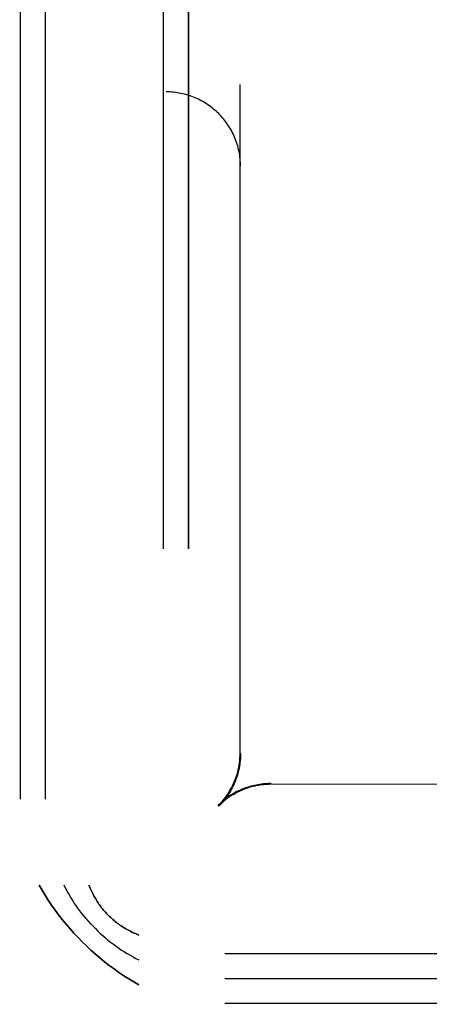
# Model space of a CAD drawing. Header units: millimetres. Extents: x -630 to 192, y -7 to 1615.
# Tile 38 of 249: x -541 to -530, y 82 to 108. Entities that reach past the tile are written whole.
import ezdxf

# ---------------------------------------------------------------- set-up
doc = ezdxf.new("R2010")
doc.units = ezdxf.units.MM
doc.header["$MEASUREMENT"] = 0
doc.layers.add('OVIDIO 160x80x72h', color=7, linetype='Continuous')

msp = doc.modelspace()

# ---------------------------------------------------------------- linework, layer by layer
at = {"layer": 'OVIDIO 160x80x72h', "extrusion": (1, 0, 0)}
for points in [[(157.193, 682.102), (93.944, 682.102)], [(93.944, 682.102), (157.193, 682.102)], [(108.444, 683.578), (87.207, 683.578)], [(89.38, 687.729), (88.038, 688.4)], [(88.038, 688.4), (89.38, 687.729)], [(85.909, 684.142), (87.251, 683.471)], [(83.556, 683.328), (82.214, 680.645)], [(82.214, 680.645), (83.556, 683.328)], [(81.714, 680.895), (83.056, 683.578)], [(83.056, 683.578), (81.714, 680.895)]]:
    msp.add_lwpolyline(points, dxfattribs=at)
at = {"layer": 'OVIDIO 160x80x72h'}
for points in [[(-537.322, 93.944), (-537.322, 157.193)], [(-536.651, 93.944), (-536.651, 157.193)], [(-536.651, 157.193), (-536.651, 93.944)], [(-541.168, 87.207), (-541.168, 108.444)], [(-540.497, 87.207), (-540.497, 108.444)], [(-535.675, 83.056), (-514.438, 83.056)], [(-535.675, 82.385), (-514.438, 82.385)], [(-514.438, 81.714), (-535.675, 81.714)]]:
    msp.add_lwpolyline(points, dxfattribs=at)
at = {"layer": 'OVIDIO 160x80x72h', "extrusion": (-0.045678, -0.114881, 0.992329)}
for points in [[(-559.343, 30.071), (-559.343, -76.785)], [(-559.343, -76.785), (-559.343, 30.071)], [(-558.886, -76.785), (-558.886, 30.071)], [(-558.886, 30.071), (-558.886, -76.785)], [(-544.404, -63.038), (-544.404, -7.848)], [(-544.633, -62.821), (-544.633, -8.417)]]:
    msp.add_lwpolyline(points, dxfattribs=at)
at = {"layer": 'OVIDIO 160x80x72h', "extrusion": (-0.326394, 0.003049, 0.945229)}
for points in [[(-101.442, -284.084), (-101.486, -284.085), (-101.531, -284.087), (-101.576, -284.09), (-101.622, -284.095), (-101.667, -284.1), (-101.713, -284.107), (-101.759, -284.114), (-101.806, -284.123), (-101.852, -284.133), (-101.898, -284.145), (-101.945, -284.158), (-101.992, -284.172), (-102.038, -284.187), (-102.084, -284.203), (-102.131, -284.221), (-102.177, -284.24), (-102.223, -284.261), (-102.268, -284.282), (-102.313, -284.305), (-102.358, -284.33), (-102.403, -284.356), (-102.447, -284.382), (-102.49, -284.411), (-102.533, -284.44), (-102.575, -284.471), (-102.617, -284.503), (-102.658, -284.536), (-102.698, -284.57), (-102.737, -284.605), (-102.776, -284.642), (-102.813, -284.68), (-102.85, -284.718), (-102.886, -284.758), (-102.921, -284.798), (-102.954, -284.84), (-102.987, -284.882), (-103.019, -284.925), (-103.049, -284.969), (-103.078, -285.014), (-103.106, -285.059), (-103.133, -285.105), (-103.159, -285.151), (-103.184, -285.198), (-103.207, -285.246), (-103.229, -285.294), (-103.25, -285.342), (-103.27, -285.391), (-103.288, -285.44), (-103.305, -285.489), (-103.321, -285.538), (-103.336, -285.588), (-103.35, -285.637), (-103.362, -285.687), (-103.373, -285.736), (-103.383, -285.785), (-103.391, -285.835), (-103.399, -285.884), (-103.405, -285.933), (-103.411, -285.981), (-103.415, -286.03), (-103.418, -286.078), (-103.42, -286.126), (-103.421, -286.173), (-103.421, -286.22)], [(-103.421, -286.22), (-103.421, -286.173), (-103.42, -286.126), (-103.418, -286.078), (-103.415, -286.03), (-103.411, -285.981), (-103.405, -285.933), (-103.399, -285.884), (-103.391, -285.835), (-103.383, -285.785), (-103.373, -285.736), (-103.362, -285.687), (-103.35, -285.637), (-103.336, -285.588), (-103.321, -285.538), (-103.305, -285.489), (-103.288, -285.44), (-103.27, -285.391), (-103.25, -285.342), (-103.229, -285.294), (-103.207, -285.246), (-103.184, -285.198), (-103.159, -285.151), (-103.133, -285.105), (-103.106, -285.059), (-103.078, -285.014), (-103.049, -284.969), (-103.019, -284.925), (-102.987, -284.882), (-102.954, -284.84), (-102.921, -284.798), (-102.886, -284.758), (-102.85, -284.718), (-102.813, -284.68), (-102.776, -284.642), (-102.737, -284.605), (-102.698, -284.57), (-102.658, -284.536), (-102.617, -284.503), (-102.575, -284.471), (-102.533, -284.44), (-102.49, -284.411), (-102.447, -284.382), (-102.403, -284.356), (-102.358, -284.33), (-102.313, -284.305), (-102.268, -284.282), (-102.223, -284.261), (-102.177, -284.24), (-102.131, -284.221), (-102.084, -284.203), (-102.038, -284.187), (-101.992, -284.172), (-101.945, -284.158), (-101.898, -284.145), (-101.852, -284.133), (-101.806, -284.123), (-101.759, -284.114), (-101.713, -284.107), (-101.667, -284.1), (-101.622, -284.095), (-101.576, -284.09), (-101.531, -284.087), (-101.486, -284.085), (-101.442, -284.084)], [(-103.416, -286.738), (-103.416, -286.691), (-103.415, -286.644), (-103.413, -286.596), (-103.41, -286.548), (-103.405, -286.499), (-103.4, -286.451), (-103.394, -286.402), (-103.386, -286.353), (-103.378, -286.303), (-103.368, -286.254), (-103.357, -286.204), (-103.344, -286.155), (-103.331, -286.105), (-103.316, -286.056), (-103.3, -286.007), (-103.283, -285.958), (-103.265, -285.909), (-103.245, -285.86), (-103.224, -285.812), (-103.202, -285.764), (-103.179, -285.716), (-103.154, -285.669), (-103.128, -285.623), (-103.101, -285.577), (-103.073, -285.532), (-103.044, -285.487), (-103.013, -285.443), (-102.982, -285.4), (-102.949, -285.358), (-102.915, -285.316), (-102.881, -285.276), (-102.845, -285.236), (-102.808, -285.197), (-102.771, -285.16), (-102.732, -285.123), (-102.693, -285.088), (-102.653, -285.054), (-102.612, -285.021), (-102.57, -284.989), (-102.528, -284.958), (-102.485, -284.929), (-102.442, -284.9), (-102.398, -284.873), (-102.353, -284.848), (-102.308, -284.823), (-102.263, -284.8), (-102.217, -284.779), (-102.172, -284.758), (-102.126, -284.739), (-102.079, -284.721), (-102.033, -284.705), (-101.986, -284.689), (-101.94, -284.675), (-101.893, -284.663), (-101.847, -284.651), (-101.8, -284.641), (-101.754, -284.632), (-101.708, -284.625), (-101.662, -284.618), (-101.617, -284.613), (-101.571, -284.608), (-101.526, -284.605), (-101.481, -284.603), (-101.437, -284.602)], [(-101.437, -284.602), (-101.481, -284.603), (-101.526, -284.605), (-101.571, -284.608), (-101.617, -284.613), (-101.662, -284.618), (-101.708, -284.625), (-101.754, -284.632), (-101.8, -284.641), (-101.847, -284.651), (-101.893, -284.663), (-101.94, -284.675), (-101.986, -284.689), (-102.033, -284.705), (-102.079, -284.721), (-102.126, -284.739), (-102.172, -284.758), (-102.217, -284.779), (-102.263, -284.8), (-102.308, -284.823), (-102.353, -284.848), (-102.398, -284.873), (-102.442, -284.9), (-102.485, -284.929), (-102.528, -284.958), (-102.57, -284.989), (-102.612, -285.021), (-102.653, -285.054), (-102.693, -285.088), (-102.732, -285.123), (-102.771, -285.16), (-102.808, -285.197), (-102.845, -285.236), (-102.881, -285.276), (-102.915, -285.316), (-102.949, -285.358), (-102.982, -285.4), (-103.013, -285.443), (-103.044, -285.487), (-103.073, -285.532), (-103.101, -285.577), (-103.128, -285.623), (-103.154, -285.669), (-103.179, -285.716), (-103.202, -285.764), (-103.224, -285.812), (-103.245, -285.86), (-103.265, -285.909), (-103.283, -285.958), (-103.3, -286.007), (-103.316, -286.056), (-103.331, -286.105), (-103.344, -286.155), (-103.357, -286.204), (-103.368, -286.254), (-103.378, -286.303), (-103.386, -286.353), (-103.394, -286.402), (-103.4, -286.451), (-103.405, -286.499), (-103.41, -286.548), (-103.413, -286.596), (-103.415, -286.644), (-103.416, -286.691), (-103.416, -286.738)]]:
    msp.add_lwpolyline(points, dxfattribs=at)
at = {"layer": 'OVIDIO 160x80x72h', "extrusion": (-1.55701e-05, 0.003235, 0.999995)}
msp.add_lwpolyline([(-535.252, 104.238), (-535.253, 104.289), (-535.255, 104.339), (-535.258, 104.389), (-535.262, 104.439), (-535.268, 104.489), (-535.275, 104.539), (-535.283, 104.589), (-535.293, 104.638), (-535.303, 104.687), (-535.315, 104.736), (-535.329, 104.785), (-535.343, 104.833), (-535.358, 104.881), (-535.375, 104.928), (-535.393, 104.974), (-535.412, 105.02), (-535.432, 105.066), (-535.453, 105.111), (-535.475, 105.155), (-535.498, 105.198), (-535.522, 105.241), (-535.547, 105.283), (-535.572, 105.324), (-535.599, 105.364), (-535.627, 105.403), (-535.655, 105.441), (-535.684, 105.479), (-535.713, 105.516), (-535.744, 105.551), (-535.775, 105.586), (-535.806, 105.62), (-535.838, 105.653), (-535.871, 105.685), (-535.905, 105.716), (-535.94, 105.747), (-535.975, 105.777), (-536.012, 105.807), (-536.049, 105.836), (-536.088, 105.864), (-536.127, 105.892), (-536.167, 105.918), (-536.208, 105.944), (-536.25, 105.969), (-536.293, 105.993), (-536.336, 106.016), (-536.38, 106.038), (-536.425, 106.059), (-536.47, 106.079), (-536.516, 106.098), (-536.563, 106.116), (-536.61, 106.132), (-536.658, 106.148), (-536.706, 106.162), (-536.755, 106.175), (-536.803, 106.187), (-536.853, 106.198), (-536.902, 106.207), (-536.952, 106.216), (-537.002, 106.223), (-537.052, 106.228), (-537.102, 106.233), (-537.152, 106.236), (-537.202, 106.238), (-537.252, 106.238)], dxfattribs=at)
at = {"layer": 'OVIDIO 160x80x72h', "extrusion": (1, 5.03618e-08, 1.557e-05)}
for points in [[(107.855, 680.733), (107.86, 682.32)], [(106.447, 682.527), (106.442, 680.94)], [(106.442, 680.94), (106.447, 682.527)]]:
    msp.add_lwpolyline(points, dxfattribs=at)
at = {"layer": 'OVIDIO 160x80x72h', "extrusion": (-0.276089, 0.12261, 0.953279)}
for points in [[(128.902, -325.094), (128.902, -297.547)], [(128.807, -325.094), (128.807, -298.067)]]:
    msp.add_lwpolyline(points, dxfattribs=at)
at = {"layer": 'OVIDIO 160x80x72h', "extrusion": (1, 2.56846e-05, -8.30777e-08)}
for points in [[(88.465, 682.576), (106.46, 682.518)], [(106.46, 682.518), (88.465, 682.576)], [(106.455, 680.931), (88.465, 680.989)], [(88.465, 680.989), (106.455, 680.931)]]:
    msp.add_lwpolyline(points, dxfattribs=at)
at = {"layer": 'OVIDIO 160x80x72h', "extrusion": (0, 1.53093e-05, 1)}
msp.add_lwpolyline([(-535.263, 88.44), (-535.263, 106.434)], dxfattribs=at)
at = {"layer": 'OVIDIO 160x80x72h', "extrusion": (0.912871, -0.182574, -0.365148)}
for points in [[(-17.247, 442.96), (-3.12, 468.752)], [(-3.12, 468.752), (-17.247, 442.96)], [(-2.857, 468.608), (-16.984, 442.816)], [(-2.857, 468.608), (-16.984, 442.816)], [(-16.984, 442.816), (-2.857, 468.608)], [(-16.984, 442.816), (-2.857, 468.608)], [(-17.642, 443.176), (-3.515, 468.968)]]:
    msp.add_lwpolyline(points, dxfattribs=at)
at = {"layer": 'OVIDIO 160x80x72h', "extrusion": (-0.182574, 0.912871, -0.365148)}
for points in [[(506.271, 710.809), (492.144, 736.602)], [(505.877, 710.593), (491.75, 736.385)], [(491.75, 736.385), (505.877, 710.593)]]:
    msp.add_lwpolyline(points, dxfattribs=at)
at = {"layer": 'OVIDIO 160x80x72h', "extrusion": (0, 1, 0)}
for points in [[(539.827, 683.578), (541.168, 680.895)], [(536.651, 681.431), (537.993, 682.102)], [(537.993, 682.102), (536.651, 681.431)], [(535.632, 683.471), (536.973, 684.142)], [(534.844, 688.4), (533.502, 687.729)], [(533.502, 687.729), (534.844, 688.4)], [(539.827, 683.578), (541.168, 680.895)], [(541.168, 680.895), (539.827, 683.578)], [(540.668, 680.645), (539.327, 683.328)], [(539.327, 683.328), (540.668, 680.645)], [(539.327, 683.328), (539.794, 682.392)]]:
    msp.add_lwpolyline(points, dxfattribs=at)
at = {"layer": 'OVIDIO 160x80x72h', "extrusion": (0, 1, -1.53089e-05)}
for points in [[(535.263, 682.549), (535.263, 680.962)], [(535.263, 680.991), (535.263, 682.578)], [(535.263, 682.578), (535.263, 680.991)]]:
    msp.add_lwpolyline(points, dxfattribs=at)
at = {"layer": 'OVIDIO 160x80x72h', "extrusion": (0.894427, 0, -0.447214)}
for points in [[(93.944, 369.493), (93.795, 369.495), (93.644, 369.502), (93.492, 369.513), (93.34, 369.53), (93.188, 369.55), (93.036, 369.576), (92.883, 369.607), (92.731, 369.642), (92.58, 369.683), (92.43, 369.728), (92.28, 369.778), (92.132, 369.833), (91.985, 369.893), (91.84, 369.957), (91.697, 370.026), (91.557, 370.1), (91.418, 370.178), (91.283, 370.26), (91.15, 370.347), (91.02, 370.437), (90.893, 370.532), (90.77, 370.63), (90.65, 370.732), (90.534, 370.837), (90.421, 370.945), (90.313, 371.056), (90.208, 371.17), (90.108, 371.286), (90.012, 371.405), (89.92, 371.526), (89.832, 371.649), (89.749, 371.773), (89.669, 371.9), (89.593, 372.03), (89.52, 372.164), (89.451, 372.3), (89.386, 372.439), (89.324, 372.581), (89.267, 372.725), (89.214, 372.872), (89.166, 373.021), (89.122, 373.172), (89.083, 373.325), (89.048, 373.479), (89.019, 373.635), (88.994, 373.791), (88.974, 373.949), (88.959, 374.107), (88.949, 374.265), (88.945, 374.424), (88.945, 374.583), (88.95, 374.741), (88.961, 374.899), (88.976, 375.056), (88.996, 375.211), (89.021, 375.366), (89.051, 375.519), (89.085, 375.671), (89.124, 375.82), (89.167, 375.968), (89.214, 376.113), (89.266, 376.256), (89.321, 376.397), (89.38, 376.534)], [(89.38, 376.534), (89.321, 376.397), (89.266, 376.256), (89.214, 376.113), (89.167, 375.968), (89.124, 375.82), (89.085, 375.671), (89.051, 375.519), (89.021, 375.366), (88.996, 375.211), (88.976, 375.056), (88.961, 374.899), (88.95, 374.741), (88.945, 374.583), (88.945, 374.424), (88.949, 374.265), (88.959, 374.107), (88.974, 373.949), (88.994, 373.791), (89.019, 373.635), (89.048, 373.479), (89.083, 373.325), (89.122, 373.172), (89.166, 373.021), (89.214, 372.872), (89.267, 372.725), (89.324, 372.581), (89.386, 372.439), (89.451, 372.3), (89.52, 372.164), (89.593, 372.03), (89.669, 371.9), (89.749, 371.773), (89.832, 371.649), (89.92, 371.526), (90.012, 371.405), (90.108, 371.286), (90.208, 371.17), (90.313, 371.056), (90.421, 370.945), (90.534, 370.837), (90.65, 370.732), (90.77, 370.63), (90.893, 370.532), (91.02, 370.437), (91.15, 370.347), (91.283, 370.26), (91.418, 370.178), (91.557, 370.1), (91.697, 370.026), (91.84, 369.957), (91.985, 369.893), (92.132, 369.833), (92.28, 369.778), (92.43, 369.728), (92.58, 369.683), (92.731, 369.642), (92.883, 369.607), (93.036, 369.576), (93.188, 369.55), (93.34, 369.53), (93.492, 369.513), (93.644, 369.502), (93.795, 369.495), (93.944, 369.493)], [(93.944, 369.493), (93.788, 369.495), (93.631, 369.503), (93.474, 369.515), (93.317, 369.532), (93.16, 369.555), (93.003, 369.582), (92.847, 369.615), (92.692, 369.652), (92.537, 369.695), (92.385, 369.742), (92.233, 369.795), (92.084, 369.852), (91.936, 369.914), (91.791, 369.98), (91.648, 370.051), (91.508, 370.126), (91.371, 370.206), (91.237, 370.289), (91.106, 370.377), (90.978, 370.468), (90.854, 370.562), (90.734, 370.66), (90.617, 370.761), (90.504, 370.864), (90.395, 370.971), (90.291, 371.08), (90.19, 371.191), (90.093, 371.304), (90.001, 371.419), (89.913, 371.536), (89.829, 371.654), (89.749, 371.773), (89.672, 371.895), (89.599, 372.02), (89.528, 372.148), (89.461, 372.279), (89.397, 372.414), (89.337, 372.551), (89.28, 372.691), (89.227, 372.834), (89.179, 372.98), (89.134, 373.127), (89.094, 373.277), (89.059, 373.429), (89.028, 373.583), (89.002, 373.738), (88.98, 373.894), (88.964, 374.052), (88.952, 374.211), (88.946, 374.37), (88.944, 374.529), (88.948, 374.689), (88.957, 374.849), (88.971, 375.009), (88.99, 375.167), (89.014, 375.326), (89.043, 375.483), (89.077, 375.639), (89.116, 375.793), (89.16, 375.945), (89.208, 376.096), (89.261, 376.244), (89.318, 376.391), (89.38, 376.534)], [(89.38, 376.534), (89.321, 376.397), (89.266, 376.256), (89.214, 376.113), (89.167, 375.968), (89.124, 375.82), (89.085, 375.671), (89.051, 375.519), (89.021, 375.366), (88.996, 375.211), (88.976, 375.056), (88.961, 374.899), (88.95, 374.741), (88.945, 374.583), (88.945, 374.424), (88.949, 374.265), (88.959, 374.107), (88.974, 373.949), (88.994, 373.791), (89.019, 373.635), (89.048, 373.479), (89.083, 373.325), (89.122, 373.172), (89.166, 373.021), (89.214, 372.872), (89.267, 372.725), (89.324, 372.581), (89.386, 372.439), (89.451, 372.3), (89.52, 372.164), (89.593, 372.03), (89.669, 371.9), (89.749, 371.773), (89.832, 371.649), (89.92, 371.526), (90.012, 371.405), (90.108, 371.286), (90.208, 371.17), (90.313, 371.056), (90.421, 370.945), (90.534, 370.837), (90.65, 370.732), (90.77, 370.63), (90.893, 370.532), (91.02, 370.437), (91.15, 370.347), (91.283, 370.26), (91.418, 370.178), (91.557, 370.1), (91.697, 370.026), (91.84, 369.957), (91.985, 369.893), (92.132, 369.833), (92.28, 369.778), (92.43, 369.728), (92.58, 369.683), (92.731, 369.642), (92.883, 369.607), (93.036, 369.576), (93.188, 369.55), (93.34, 369.53), (93.492, 369.513), (93.644, 369.502), (93.795, 369.495), (93.944, 369.493)], [(93.944, 369.493), (93.795, 369.495), (93.644, 369.502), (93.492, 369.513), (93.34, 369.53), (93.188, 369.55), (93.036, 369.576), (92.883, 369.607), (92.731, 369.642), (92.58, 369.683), (92.43, 369.728), (92.28, 369.778), (92.132, 369.833), (91.985, 369.893), (91.84, 369.957), (91.697, 370.026), (91.557, 370.1), (91.418, 370.178), (91.283, 370.26), (91.15, 370.347), (91.02, 370.437), (90.893, 370.532), (90.77, 370.63), (90.65, 370.732), (90.534, 370.837), (90.421, 370.945), (90.313, 371.056), (90.208, 371.17), (90.108, 371.286), (90.012, 371.405), (89.92, 371.526), (89.832, 371.649), (89.749, 371.773), (89.669, 371.9), (89.593, 372.03), (89.52, 372.164), (89.451, 372.3), (89.386, 372.439), (89.324, 372.581), (89.267, 372.725), (89.214, 372.872), (89.166, 373.021), (89.122, 373.172), (89.083, 373.325), (89.048, 373.479), (89.019, 373.635), (88.994, 373.791), (88.974, 373.949), (88.959, 374.107), (88.949, 374.265), (88.945, 374.424), (88.945, 374.583), (88.95, 374.741), (88.961, 374.899), (88.976, 375.056), (88.996, 375.211), (89.021, 375.366), (89.051, 375.519), (89.085, 375.671), (89.124, 375.82), (89.167, 375.968), (89.214, 376.113), (89.266, 376.256), (89.321, 376.397), (89.38, 376.534)]]:
    msp.add_lwpolyline(points, dxfattribs=at)
at = {"layer": 'OVIDIO 160x80x72h', "extrusion": (0, 0.894427, -0.447214)}
for points in [[(528.938, 648.054), (529.088, 648.057), (529.239, 648.063), (529.39, 648.075), (529.542, 648.091), (529.694, 648.112), (529.847, 648.138), (529.999, 648.168), (530.151, 648.204), (530.302, 648.244), (530.453, 648.289), (530.602, 648.34), (530.75, 648.394), (530.897, 648.454), (531.042, 648.519), (531.185, 648.588), (531.326, 648.661), (531.464, 648.739), (531.6, 648.822), (531.733, 648.908), (531.863, 648.999), (531.989, 649.093), (532.113, 649.192), (532.233, 649.293), (532.349, 649.398), (532.461, 649.506), (532.57, 649.618), (532.674, 649.731), (532.775, 649.848), (532.871, 649.967), (532.963, 650.088), (533.05, 650.21), (533.134, 650.335), (533.213, 650.462), (533.29, 650.592), (533.362, 650.725), (533.432, 650.861), (533.497, 651.001), (533.558, 651.142), (533.615, 651.287), (533.668, 651.434), (533.717, 651.583), (533.76, 651.733), (533.8, 651.886), (533.834, 652.04), (533.864, 652.196), (533.889, 652.353), (533.908, 652.51), (533.923, 652.668), (533.933, 652.827), (533.938, 652.986), (533.937, 653.144), (533.932, 653.302), (533.922, 653.46), (533.906, 653.617), (533.886, 653.773), (533.861, 653.928), (533.832, 654.081), (533.797, 654.232), (533.759, 654.382), (533.716, 654.529), (533.668, 654.675), (533.617, 654.818), (533.562, 654.958), (533.502, 655.096)], [(533.502, 655.096), (533.562, 654.958), (533.617, 654.818), (533.668, 654.675), (533.716, 654.529), (533.759, 654.382), (533.797, 654.232), (533.832, 654.081), (533.861, 653.928), (533.886, 653.773), (533.906, 653.617), (533.922, 653.46), (533.932, 653.302), (533.937, 653.144), (533.938, 652.986), (533.933, 652.827), (533.923, 652.668), (533.908, 652.51), (533.889, 652.353), (533.864, 652.196), (533.834, 652.04), (533.8, 651.886), (533.76, 651.733), (533.717, 651.583), (533.668, 651.434), (533.615, 651.287), (533.558, 651.142), (533.497, 651.001), (533.432, 650.861), (533.362, 650.725), (533.29, 650.592), (533.213, 650.462), (533.134, 650.335), (533.05, 650.21), (532.963, 650.088), (532.871, 649.967), (532.775, 649.848), (532.674, 649.731), (532.57, 649.618), (532.461, 649.506), (532.349, 649.398), (532.233, 649.293), (532.113, 649.192), (531.989, 649.093), (531.863, 648.999), (531.733, 648.908), (531.6, 648.822), (531.464, 648.739), (531.326, 648.661), (531.185, 648.588), (531.042, 648.519), (530.897, 648.454), (530.75, 648.394), (530.602, 648.34), (530.453, 648.289), (530.302, 648.244), (530.151, 648.204), (529.999, 648.168), (529.847, 648.138), (529.694, 648.112), (529.542, 648.091), (529.39, 648.075), (529.239, 648.063), (529.088, 648.057), (528.938, 648.054)], [(528.938, 648.054), (529.094, 648.057), (529.251, 648.064), (529.408, 648.077), (529.565, 648.094), (529.723, 648.116), (529.879, 648.144), (530.035, 648.176), (530.191, 648.214), (530.345, 648.256), (530.498, 648.304), (530.649, 648.356), (530.799, 648.413), (530.946, 648.475), (531.091, 648.542), (531.234, 648.613), (531.374, 648.688), (531.511, 648.767), (531.645, 648.851), (531.776, 648.938), (531.904, 649.029), (532.028, 649.123), (532.149, 649.221), (532.265, 649.322), (532.378, 649.426), (532.487, 649.532), (532.592, 649.641), (532.693, 649.752), (532.789, 649.865), (532.882, 649.981), (532.97, 650.097), (533.054, 650.215), (533.134, 650.335), (533.21, 650.456), (533.284, 650.581), (533.354, 650.709), (533.421, 650.841), (533.485, 650.975), (533.546, 651.113), (533.602, 651.253), (533.655, 651.396), (533.704, 651.541), (533.748, 651.689), (533.788, 651.839), (533.824, 651.99), (533.855, 652.144), (533.881, 652.299), (533.902, 652.456), (533.919, 652.613), (533.93, 652.772), (533.937, 652.931), (533.938, 653.091), (533.934, 653.251), (533.925, 653.411), (533.911, 653.57), (533.892, 653.729), (533.868, 653.887), (533.839, 654.044), (533.805, 654.2), (533.766, 654.354), (533.723, 654.507), (533.674, 654.658), (533.621, 654.806), (533.564, 654.952), (533.502, 655.096)], [(533.502, 655.096), (533.562, 654.958), (533.617, 654.818), (533.668, 654.675), (533.716, 654.529), (533.759, 654.382), (533.797, 654.232), (533.832, 654.081), (533.861, 653.928), (533.886, 653.773), (533.906, 653.617), (533.922, 653.46), (533.932, 653.302), (533.937, 653.144), (533.938, 652.986), (533.933, 652.827), (533.923, 652.668), (533.908, 652.51), (533.889, 652.353), (533.864, 652.196), (533.834, 652.04), (533.8, 651.886), (533.76, 651.733), (533.717, 651.583), (533.668, 651.434), (533.615, 651.287), (533.558, 651.142), (533.497, 651.001), (533.432, 650.861), (533.362, 650.725), (533.29, 650.592), (533.213, 650.462), (533.134, 650.335), (533.05, 650.21), (532.963, 650.088), (532.871, 649.967), (532.775, 649.848), (532.674, 649.731), (532.57, 649.618), (532.461, 649.506), (532.349, 649.398), (532.233, 649.293), (532.113, 649.192), (531.989, 649.093), (531.863, 648.999), (531.733, 648.908), (531.6, 648.822), (531.464, 648.739), (531.326, 648.661), (531.185, 648.588), (531.042, 648.519), (530.897, 648.454), (530.75, 648.394), (530.602, 648.34), (530.453, 648.289), (530.302, 648.244), (530.151, 648.204), (529.999, 648.168), (529.847, 648.138), (529.694, 648.112), (529.542, 648.091), (529.39, 648.075), (529.239, 648.063), (529.088, 648.057), (528.938, 648.054)], [(528.938, 648.054), (529.088, 648.057), (529.239, 648.063), (529.39, 648.075), (529.542, 648.091), (529.694, 648.112), (529.847, 648.138), (529.999, 648.168), (530.151, 648.204), (530.302, 648.244), (530.453, 648.289), (530.602, 648.34), (530.75, 648.394), (530.897, 648.454), (531.042, 648.519), (531.185, 648.588), (531.326, 648.661), (531.464, 648.739), (531.6, 648.822), (531.733, 648.908), (531.863, 648.999), (531.989, 649.093), (532.113, 649.192), (532.233, 649.293), (532.349, 649.398), (532.461, 649.506), (532.57, 649.618), (532.674, 649.731), (532.775, 649.848), (532.871, 649.967), (532.963, 650.088), (533.05, 650.21), (533.134, 650.335), (533.213, 650.462), (533.29, 650.592), (533.362, 650.725), (533.432, 650.861), (533.497, 651.001), (533.558, 651.142), (533.615, 651.287), (533.668, 651.434), (533.717, 651.583), (533.76, 651.733), (533.8, 651.886), (533.834, 652.04), (533.864, 652.196), (533.889, 652.353), (533.908, 652.51), (533.923, 652.668), (533.933, 652.827), (533.938, 652.986), (533.937, 653.144), (533.932, 653.302), (533.922, 653.46), (533.906, 653.617), (533.886, 653.773), (533.861, 653.928), (533.832, 654.081), (533.797, 654.232), (533.759, 654.382), (533.716, 654.529), (533.668, 654.675), (533.617, 654.818), (533.562, 654.958), (533.502, 655.096)]]:
    msp.add_lwpolyline(points, dxfattribs=at)
at = {"layer": 'OVIDIO 160x80x72h', "extrusion": (-1.54874e-05, 1.53089e-05, 1)}
msp.add_lwpolyline([(-535.252, 88.44), (-535.253, 88.392), (-535.254, 88.344), (-535.257, 88.295), (-535.261, 88.247), (-535.267, 88.198), (-535.273, 88.149), (-535.281, 88.101), (-535.29, 88.052), (-535.3, 88.003), (-535.312, 87.955), (-535.324, 87.907), (-535.338, 87.859), (-535.353, 87.811), (-535.37, 87.764), (-535.387, 87.717), (-535.406, 87.671), (-535.426, 87.625), (-535.447, 87.58), (-535.469, 87.535), (-535.492, 87.491), (-535.516, 87.447), (-535.541, 87.404), (-535.568, 87.362), (-535.595, 87.321), (-535.623, 87.28), (-535.652, 87.24), (-535.682, 87.201), (-535.713, 87.163), (-535.745, 87.126), (-535.777, 87.09), (-535.81, 87.054), (-535.844, 87.02)], dxfattribs=at)
at = {"layer": 'OVIDIO 160x80x72h', "extrusion": (1.53089e-05, -1.54874e-05, 1)}
msp.add_lwpolyline([(-534.442, 87.63), (-534.49, 87.63), (-534.539, 87.628), (-534.587, 87.625), (-534.636, 87.621), (-534.684, 87.616), (-534.733, 87.609), (-534.782, 87.601), (-534.831, 87.592), (-534.879, 87.582), (-534.927, 87.571), (-534.976, 87.558), (-535.023, 87.544), (-535.071, 87.529), (-535.118, 87.513), (-535.165, 87.495), (-535.211, 87.477), (-535.257, 87.457), (-535.303, 87.436), (-535.348, 87.414), (-535.392, 87.391), (-535.435, 87.366), (-535.478, 87.341), (-535.52, 87.315), (-535.562, 87.288), (-535.603, 87.259), (-535.642, 87.23), (-535.681, 87.2), (-535.719, 87.169), (-535.757, 87.138), (-535.793, 87.105), (-535.828, 87.072), (-535.862, 87.038)], dxfattribs=at)
at = {"layer": 'OVIDIO 160x80x72h', "extrusion": (1, 0, -1.53089e-05)}
for points in [[(87.62, 682.568), (87.62, 680.981)], [(87.62, 680.981), (87.62, 682.568)]]:
    msp.add_lwpolyline(points, dxfattribs=at)
at = {"layer": 'OVIDIO 160x80x72h', "extrusion": (2.56846e-05, 1, -8.30777e-08)}
for points in [[(516.443, 680.931), (534.434, 680.99)], [(534.434, 682.576), (516.438, 682.518)], [(516.438, 682.518), (534.434, 682.576)], [(534.434, 680.99), (516.443, 680.931)]]:
    msp.add_lwpolyline(points, dxfattribs=at)
at = {"layer": 'OVIDIO 160x80x72h', "extrusion": (1.53093e-05, 0, 1)}
msp.add_lwpolyline([(-534.442, 87.62), (-516.449, 87.619)], dxfattribs=at)
at = {"layer": 'OVIDIO 160x80x72h', "extrusion": (0.447214, 0, 0.894427)}
for points in [[(84.897, 787.982), (85.031, 788.048), (85.166, 788.11), (85.304, 788.169), (85.444, 788.223), (85.585, 788.274), (85.728, 788.32), (85.873, 788.362), (86.019, 788.399), (86.166, 788.433), (86.314, 788.461), (86.462, 788.486), (86.611, 788.506), (86.76, 788.521), (86.909, 788.532), (87.058, 788.539), (87.207, 788.541)], [(84.897, 787.982), (85.031, 788.048), (85.166, 788.11), (85.304, 788.169), (85.444, 788.223), (85.585, 788.274), (85.728, 788.32), (85.873, 788.362), (86.019, 788.399), (86.166, 788.433), (86.314, 788.461), (86.462, 788.486), (86.611, 788.506), (86.76, 788.521), (86.909, 788.532), (87.058, 788.539), (87.207, 788.541)], [(87.207, 788.541), (87.058, 788.539), (86.909, 788.532), (86.76, 788.521), (86.611, 788.506), (86.462, 788.486), (86.314, 788.461), (86.166, 788.433), (86.019, 788.399), (85.873, 788.362), (85.728, 788.32), (85.585, 788.274), (85.444, 788.223), (85.304, 788.169), (85.166, 788.11), (85.031, 788.048), (84.897, 787.982)]]:
    msp.add_lwpolyline(points, dxfattribs=at)
at = {"layer": 'OVIDIO 160x80x72h', "extrusion": (-0.166244, -0.166244, 0.97197)}
for points in [[(-440.444, -148.414), (-440.444, -180.078)], [(-440.444, -180.078), (-440.444, -148.414)], [(-440.444, -179.273), (-440.444, -148.042)], [(-440.444, -148.042), (-440.444, -179.273)]]:
    msp.add_lwpolyline(points, dxfattribs=at)
at = {"layer": 'OVIDIO 160x80x72h', "extrusion": (0, 1, 3.86756e-05)}
for points in [[(535.853, 682.374), (535.853, 680.787)], [(535.853, 680.787), (535.853, 682.374)]]:
    msp.add_lwpolyline(points, dxfattribs=at)
at = {"layer": 'OVIDIO 160x80x72h', "extrusion": (0.235702, 0.235702, 0.942809)}
for points in [[(442.342, 639.807), (442.342, 530.729)], [(441.393, 530.729), (441.393, 639.807)], [(439.496, 639.807), (439.496, 530.729)], [(438.547, 530.729), (438.547, 639.807)]]:
    msp.add_lwpolyline(points, dxfattribs=at)
at = {"layer": 'OVIDIO 160x80x72h', "extrusion": (-0.057166, 0.971825, -0.228665)}
for points in [[(532.933, 691.563), (533.681, 688.658)], [(533.681, 688.658), (532.933, 691.563)], [(532.933, 691.563), (533.681, 688.658)]]:
    msp.add_lwpolyline(points, dxfattribs=at)
at = {"layer": 'OVIDIO 160x80x72h', "extrusion": (0.971825, -0.057166, -0.228665)}
msp.add_lwpolyline([(52.297, 541.014), (51.55, 538.108)], dxfattribs=at)
at = {"layer": 'OVIDIO 160x80x72h', "extrusion": (-0.114881, -0.045678, 0.992329)}
for points in [[(-250.06, -422.78), (-250.06, -315.924)], [(-250.06, -315.924), (-250.06, -422.78)], [(-249.604, -315.924), (-249.604, -422.78)], [(-249.604, -422.78), (-249.604, -315.924)], [(-264.542, -409.033), (-264.542, -353.842)], [(-264.314, -408.816), (-264.314, -354.411)]]:
    msp.add_lwpolyline(points, dxfattribs=at)
at = {"layer": 'OVIDIO 160x80x72h', "extrusion": (0, 0.447214, 0.894427)}
for points in [[(537.985, 230.859), (537.852, 230.925), (537.716, 230.987), (537.578, 231.046), (537.439, 231.1), (537.297, 231.151), (537.154, 231.197), (537.009, 231.239), (536.864, 231.276), (536.717, 231.31), (536.569, 231.338), (536.42, 231.363), (536.272, 231.383), (536.122, 231.398), (535.973, 231.409), (535.824, 231.416), (535.675, 231.418)], [(537.985, 230.859), (537.852, 230.925), (537.716, 230.987), (537.578, 231.046), (537.439, 231.1), (537.297, 231.151), (537.154, 231.197), (537.009, 231.239), (536.864, 231.276), (536.717, 231.31), (536.569, 231.338), (536.42, 231.363), (536.272, 231.383), (536.122, 231.398), (535.973, 231.409), (535.824, 231.416), (535.675, 231.418)], [(535.675, 231.418), (535.824, 231.416), (535.973, 231.409), (536.122, 231.398), (536.272, 231.383), (536.42, 231.363), (536.569, 231.338), (536.717, 231.31), (536.864, 231.276), (537.009, 231.239), (537.154, 231.197), (537.297, 231.151), (537.439, 231.1), (537.578, 231.046), (537.716, 230.987), (537.852, 230.925), (537.985, 230.859)]]:
    msp.add_lwpolyline(points, dxfattribs=at)
at = {"layer": 'OVIDIO 160x80x72h'}
for points in [[(-535.853, 87.029, 680.79), (-535.829, 87.054, 680.798), (-535.805, 87.079, 680.807), (-535.781, 87.104, 680.815), (-535.758, 87.13, 680.822), (-535.736, 87.156, 680.83), (-535.714, 87.182, 680.837), (-535.693, 87.209, 680.845), (-535.673, 87.236, 680.852), (-535.633, 87.29, 680.865), (-535.596, 87.345, 680.878), (-535.56, 87.401, 680.89), (-535.527, 87.458, 680.901), (-535.495, 87.516, 680.912), (-535.466, 87.574, 680.922), (-535.438, 87.633, 680.932), (-535.412, 87.693, 680.94), (-535.388, 87.754, 680.948), (-535.367, 87.815, 680.956), (-535.347, 87.876, 680.962), (-535.329, 87.938, 680.968), (-535.314, 88.001, 680.973), (-535.3, 88.063, 680.978), (-535.289, 88.127, 680.982), (-535.279, 88.191, 680.985), (-535.272, 88.255, 680.987), (-535.267, 88.32, 680.988), (-535.264, 88.385, 680.989), (-535.263, 88.451, 680.99)], [(-535.263, 88.451, 682.576), (-535.264, 88.385, 682.576), (-535.267, 88.32, 682.575), (-535.272, 88.255, 682.574), (-535.279, 88.19, 682.571), (-535.289, 88.127, 682.568), (-535.3, 88.063, 682.565), (-535.314, 88, 682.56), (-535.329, 87.938, 682.555), (-535.347, 87.876, 682.549), (-535.367, 87.814, 682.542), (-535.389, 87.753, 682.535), (-535.412, 87.693, 682.527), (-535.438, 87.633, 682.518), (-535.466, 87.574, 682.509), (-535.495, 87.515, 682.499), (-535.527, 87.458, 682.488), (-535.56, 87.401, 682.477), (-535.596, 87.345, 682.465), (-535.633, 87.29, 682.452), (-535.673, 87.235, 682.439), (-535.693, 87.209, 682.432), (-535.715, 87.182, 682.424), (-535.736, 87.156, 682.417), (-535.759, 87.13, 682.409), (-535.781, 87.104, 682.402), (-535.805, 87.079, 682.393), (-535.829, 87.054, 682.385), (-535.853, 87.029, 682.377)], [(-535.853, 87.029, 682.377), (-535.829, 87.054, 682.385), (-535.805, 87.079, 682.393), (-535.781, 87.104, 682.402), (-535.759, 87.13, 682.409), (-535.736, 87.156, 682.417), (-535.715, 87.182, 682.424), (-535.693, 87.209, 682.432), (-535.673, 87.235, 682.439), (-535.633, 87.29, 682.452), (-535.596, 87.345, 682.465), (-535.56, 87.401, 682.477), (-535.527, 87.458, 682.488), (-535.495, 87.515, 682.499), (-535.466, 87.574, 682.509), (-535.438, 87.633, 682.518), (-535.412, 87.693, 682.527), (-535.389, 87.753, 682.535), (-535.367, 87.814, 682.542), (-535.347, 87.876, 682.549), (-535.329, 87.938, 682.555), (-535.314, 88, 682.56), (-535.3, 88.063, 682.565), (-535.289, 88.127, 682.568), (-535.279, 88.19, 682.571), (-535.272, 88.255, 682.574), (-535.267, 88.32, 682.575), (-535.264, 88.385, 682.576), (-535.263, 88.451, 682.576)], [(-535.263, 88.451, 680.99), (-535.264, 88.385, 680.989), (-535.267, 88.32, 680.988), (-535.272, 88.255, 680.987), (-535.279, 88.191, 680.985), (-535.289, 88.127, 680.982), (-535.3, 88.063, 680.978), (-535.314, 88.001, 680.973), (-535.329, 87.938, 680.968), (-535.347, 87.876, 680.962), (-535.367, 87.815, 680.956), (-535.388, 87.754, 680.948), (-535.412, 87.693, 680.94), (-535.438, 87.633, 680.932), (-535.466, 87.574, 680.922), (-535.495, 87.516, 680.912), (-535.527, 87.458, 680.901), (-535.56, 87.401, 680.89), (-535.596, 87.345, 680.878), (-535.633, 87.29, 680.865), (-535.673, 87.236, 680.852), (-535.693, 87.209, 680.845), (-535.714, 87.182, 680.837), (-535.736, 87.156, 680.83), (-535.758, 87.13, 680.822), (-535.781, 87.104, 680.815), (-535.805, 87.079, 680.807), (-535.829, 87.054, 680.798), (-535.853, 87.029, 680.79)], [(-535.853, 87.029, 682.377), (-535.805, 87.076, 682.393), (-535.756, 87.121, 682.408), (-535.705, 87.164, 682.423), (-535.653, 87.205, 682.437), (-535.601, 87.244, 682.45), (-535.547, 87.281, 682.463), (-535.492, 87.316, 682.475), (-535.436, 87.349, 682.486), (-535.379, 87.381, 682.497), (-535.322, 87.411, 682.507), (-535.263, 87.438, 682.516), (-535.203, 87.465, 682.525), (-535.143, 87.489, 682.533), (-535.082, 87.511, 682.541), (-535.02, 87.531, 682.548), (-534.958, 87.549, 682.554), (-534.894, 87.566, 682.559), (-534.862, 87.573, 682.562), (-534.83, 87.58, 682.564), (-534.798, 87.586, 682.566), (-534.766, 87.592, 682.568), (-534.733, 87.597, 682.57), (-534.7, 87.602, 682.571), (-534.667, 87.606, 682.572), (-534.634, 87.61, 682.574), (-534.601, 87.613, 682.575), (-534.567, 87.615, 682.575), (-534.534, 87.617, 682.576), (-534.5, 87.619, 682.576), (-534.466, 87.62, 682.576), (-534.432, 87.62, 682.576)], [(-534.432, 87.62, 680.99), (-534.466, 87.62, 680.99), (-534.5, 87.619, 680.989), (-534.534, 87.617, 680.989), (-534.567, 87.615, 680.988), (-534.601, 87.613, 680.988), (-534.634, 87.61, 680.987), (-534.667, 87.606, 680.986), (-534.7, 87.602, 680.984), (-534.733, 87.597, 680.983), (-534.766, 87.592, 680.981), (-534.798, 87.586, 680.979), (-534.83, 87.58, 680.977), (-534.862, 87.573, 680.975), (-534.894, 87.566, 680.972), (-534.957, 87.55, 680.967), (-535.02, 87.531, 680.961), (-535.082, 87.511, 680.954), (-535.143, 87.489, 680.947), (-535.203, 87.465, 680.938), (-535.263, 87.439, 680.93), (-535.322, 87.411, 680.92), (-535.379, 87.381, 680.91), (-535.436, 87.349, 680.899), (-535.492, 87.316, 680.888), (-535.547, 87.281, 680.876), (-535.601, 87.244, 680.863), (-535.653, 87.205, 680.85), (-535.705, 87.164, 680.836), (-535.756, 87.121, 680.821), (-535.805, 87.076, 680.806), (-535.853, 87.029, 680.79)], [(-534.432, 87.62, 682.576), (-534.466, 87.62, 682.576), (-534.5, 87.619, 682.576), (-534.534, 87.617, 682.576), (-534.567, 87.615, 682.575), (-534.601, 87.613, 682.575), (-534.634, 87.61, 682.574), (-534.667, 87.606, 682.572), (-534.7, 87.602, 682.571), (-534.733, 87.597, 682.57), (-534.766, 87.592, 682.568), (-534.798, 87.586, 682.566), (-534.83, 87.58, 682.564), (-534.862, 87.573, 682.562), (-534.894, 87.566, 682.559), (-534.958, 87.549, 682.554), (-535.02, 87.531, 682.548), (-535.082, 87.511, 682.541), (-535.143, 87.489, 682.533), (-535.203, 87.465, 682.525), (-535.263, 87.438, 682.516), (-535.322, 87.411, 682.507), (-535.379, 87.381, 682.497), (-535.436, 87.349, 682.486), (-535.492, 87.316, 682.475), (-535.547, 87.281, 682.463), (-535.601, 87.244, 682.45), (-535.653, 87.205, 682.437), (-535.705, 87.164, 682.423), (-535.756, 87.121, 682.408), (-535.805, 87.076, 682.393), (-535.853, 87.029, 682.377)], [(-535.853, 87.029, 680.79), (-535.805, 87.076, 680.806), (-535.756, 87.121, 680.821), (-535.705, 87.164, 680.836), (-535.653, 87.205, 680.85), (-535.601, 87.244, 680.863), (-535.547, 87.281, 680.876), (-535.492, 87.316, 680.888), (-535.436, 87.349, 680.899), (-535.379, 87.381, 680.91), (-535.322, 87.411, 680.92), (-535.263, 87.439, 680.93), (-535.203, 87.465, 680.938), (-535.143, 87.489, 680.947), (-535.082, 87.511, 680.954), (-535.02, 87.531, 680.961), (-534.957, 87.55, 680.967), (-534.894, 87.566, 680.972), (-534.862, 87.573, 680.975), (-534.83, 87.58, 680.977), (-534.798, 87.586, 680.979), (-534.766, 87.592, 680.981), (-534.733, 87.597, 680.983), (-534.7, 87.602, 680.984), (-534.667, 87.606, 680.986), (-534.634, 87.61, 680.987), (-534.601, 87.613, 680.988), (-534.567, 87.615, 680.988), (-534.534, 87.617, 680.989), (-534.5, 87.619, 680.989), (-534.466, 87.62, 680.99), (-534.432, 87.62, 680.99)], [(-540.668, 84.897, 680.645), (-540.589, 84.76, 680.608), (-540.507, 84.625, 680.574), (-540.421, 84.491, 680.543), (-540.331, 84.359, 680.515), (-540.239, 84.228, 680.49), (-540.143, 84.1, 680.468), (-540.044, 83.973, 680.45), (-539.942, 83.849, 680.435), (-539.837, 83.726, 680.424), (-539.73, 83.607, 680.415), (-539.62, 83.489, 680.41), (-539.508, 83.375, 680.409)], [(-539.508, 83.375, 680.409), (-539.62, 83.489, 680.41), (-539.73, 83.607, 680.415), (-539.837, 83.726, 680.424), (-539.942, 83.849, 680.435), (-540.044, 83.973, 680.45), (-540.143, 84.1, 680.468), (-540.239, 84.228, 680.49), (-540.331, 84.359, 680.515), (-540.421, 84.491, 680.543), (-540.507, 84.625, 680.574), (-540.589, 84.76, 680.608), (-540.668, 84.897, 680.645)], [(-539.154, 83.728, 681.823), (-539.218, 83.793, 681.824), (-539.281, 83.86, 681.826), (-539.342, 83.928, 681.829), (-539.402, 83.997, 681.834), (-539.46, 84.067, 681.84), (-539.517, 84.138, 681.847), (-539.573, 84.21, 681.856), (-539.627, 84.283, 681.865), (-539.679, 84.357, 681.876), (-539.73, 84.432, 681.889), (-539.779, 84.508, 681.902), (-539.826, 84.584, 681.917), (-539.871, 84.662, 681.932), (-539.915, 84.74, 681.949), (-539.957, 84.818, 681.967), (-539.997, 84.897, 681.986)], [(-538.801, 84.082, 683.237), (-538.829, 84.11, 683.237), (-538.856, 84.139, 683.238), (-538.883, 84.169, 683.239), (-538.91, 84.199, 683.24), (-538.936, 84.229, 683.241), (-538.962, 84.26, 683.243), (-538.987, 84.292, 683.245), (-539.011, 84.324, 683.247), (-539.035, 84.357, 683.25), (-539.059, 84.39, 683.253), (-539.082, 84.423, 683.257), (-539.104, 84.457, 683.26), (-539.126, 84.491, 683.264), (-539.147, 84.526, 683.269), (-539.168, 84.562, 683.273), (-539.188, 84.597, 683.278), (-539.208, 84.633, 683.283), (-539.226, 84.67, 683.289), (-539.245, 84.707, 683.295), (-539.262, 84.744, 683.301), (-539.279, 84.782, 683.307), (-539.296, 84.82, 683.314), (-539.312, 84.859, 683.321), (-539.327, 84.897, 683.328)], [(-539.327, 84.897, 683.328), (-539.312, 84.859, 683.321), (-539.296, 84.82, 683.314), (-539.279, 84.782, 683.307), (-539.262, 84.744, 683.301), (-539.245, 84.707, 683.295), (-539.226, 84.67, 683.289), (-539.208, 84.633, 683.283), (-539.188, 84.597, 683.278), (-539.168, 84.562, 683.273), (-539.147, 84.526, 683.269), (-539.126, 84.491, 683.264), (-539.104, 84.457, 683.26), (-539.082, 84.423, 683.257), (-539.059, 84.39, 683.253), (-539.035, 84.357, 683.25), (-539.011, 84.324, 683.247), (-538.987, 84.292, 683.245), (-538.962, 84.26, 683.243), (-538.936, 84.229, 683.241), (-538.91, 84.199, 683.24), (-538.883, 84.169, 683.239), (-538.856, 84.139, 683.238), (-538.829, 84.11, 683.237), (-538.801, 84.082, 683.237)], [(-537.985, 83.556, 683.328), (-538.024, 83.571, 683.321), (-538.062, 83.587, 683.314), (-538.101, 83.603, 683.307), (-538.138, 83.62, 683.301), (-538.176, 83.638, 683.295), (-538.213, 83.656, 683.289), (-538.249, 83.675, 683.283), (-538.285, 83.694, 683.278), (-538.321, 83.714, 683.273), (-538.356, 83.735, 683.269), (-538.391, 83.756, 683.264), (-538.425, 83.778, 683.26), (-538.459, 83.801, 683.257), (-538.493, 83.824, 683.253), (-538.526, 83.847, 683.25), (-538.558, 83.871, 683.247), (-538.59, 83.896, 683.245), (-538.622, 83.921, 683.243), (-538.653, 83.946, 683.241), (-538.684, 83.973, 683.24), (-538.714, 83.999, 683.239), (-538.743, 84.026, 683.238), (-538.772, 84.054, 683.237), (-538.801, 84.082, 683.237)], [(-538.801, 84.082, 683.237), (-538.772, 84.054, 683.237), (-538.743, 84.026, 683.238), (-538.714, 83.999, 683.239), (-538.684, 83.973, 683.24), (-538.653, 83.946, 683.241), (-538.622, 83.921, 683.243), (-538.59, 83.896, 683.245), (-538.558, 83.871, 683.247), (-538.526, 83.847, 683.25), (-538.493, 83.824, 683.253), (-538.459, 83.801, 683.257), (-538.425, 83.778, 683.26), (-538.391, 83.756, 683.264), (-538.356, 83.735, 683.269), (-538.321, 83.714, 683.273), (-538.285, 83.694, 683.278), (-538.249, 83.675, 683.283), (-538.213, 83.656, 683.289), (-538.176, 83.638, 683.295), (-538.138, 83.62, 683.301), (-538.101, 83.603, 683.307), (-538.062, 83.587, 683.314), (-538.024, 83.571, 683.321), (-537.985, 83.556, 683.328)], [(-539.154, 83.728, 681.823), (-539.089, 83.664, 681.824), (-539.022, 83.601, 681.826), (-538.955, 83.54, 681.829), (-538.886, 83.48, 681.834), (-538.816, 83.422, 681.84), (-538.744, 83.365, 681.847), (-538.672, 83.31, 681.856), (-538.599, 83.256, 681.865), (-538.525, 83.204, 681.876), (-538.45, 83.153, 681.889), (-538.375, 83.104, 681.902), (-538.298, 83.057, 681.917), (-538.221, 83.011, 681.932), (-538.143, 82.967, 681.949), (-538.064, 82.925, 681.967), (-537.985, 82.885, 681.986)], [(-539.508, 83.375, 680.409), (-539.393, 83.262, 680.41), (-539.276, 83.153, 680.415), (-539.156, 83.045, 680.424), (-539.034, 82.941, 680.435), (-538.909, 82.839, 680.45), (-538.783, 82.74, 680.468), (-538.654, 82.644, 680.49), (-538.523, 82.551, 680.515), (-538.391, 82.462, 680.543), (-538.257, 82.376, 680.574), (-538.122, 82.293, 680.608), (-537.985, 82.214, 680.645)], [(-537.985, 82.214, 680.645), (-538.122, 82.293, 680.608), (-538.257, 82.376, 680.574), (-538.391, 82.462, 680.543), (-538.523, 82.551, 680.515), (-538.654, 82.644, 680.49), (-538.783, 82.74, 680.468), (-538.909, 82.839, 680.45), (-539.034, 82.941, 680.435), (-539.156, 83.045, 680.424), (-539.276, 83.153, 680.415), (-539.393, 83.262, 680.41), (-539.508, 83.375, 680.409)]]:
    msp.add_polyline3d(points, dxfattribs=at)

doc.saveas('drawing.dxf')
